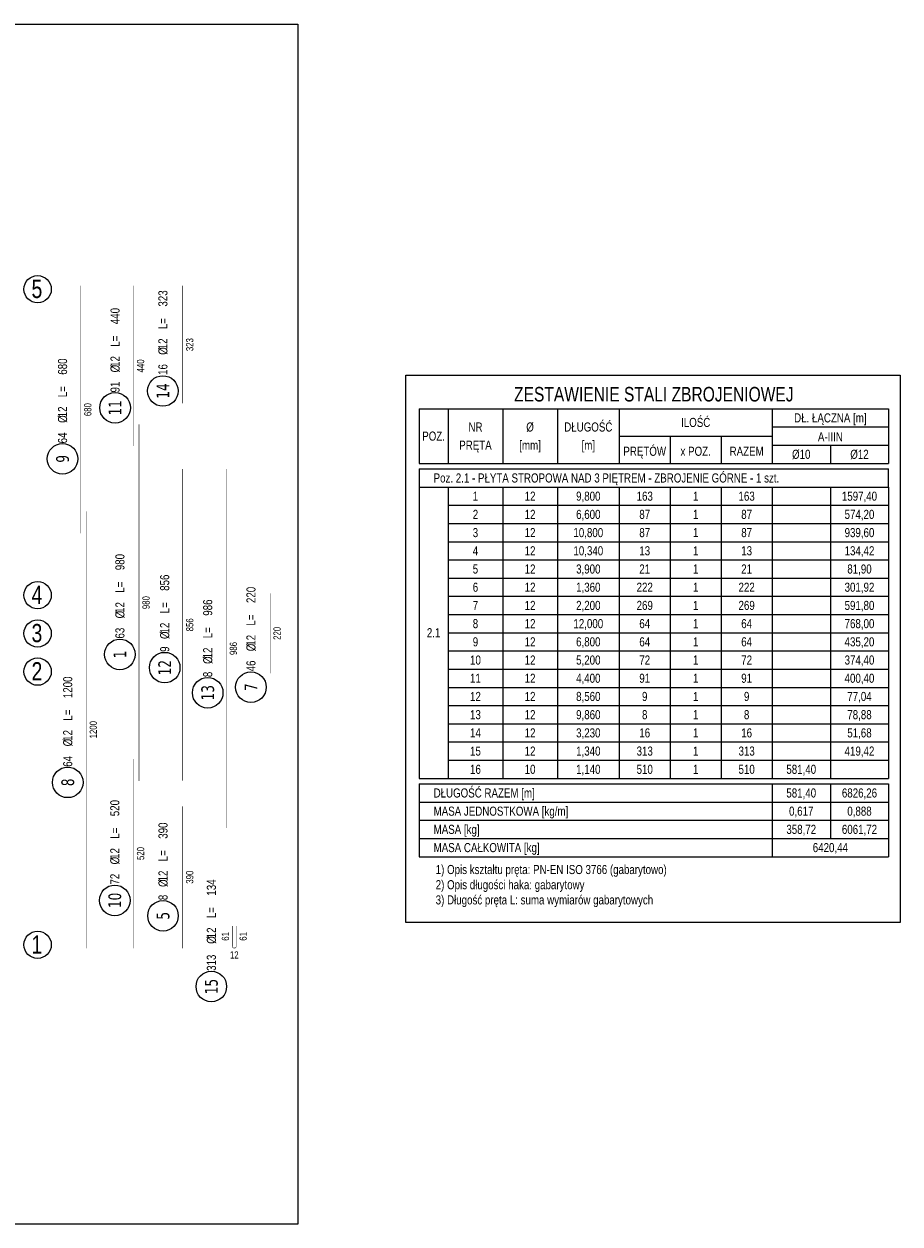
# Model space of a CAD drawing. Header units: millimetres. Extents: x 7622 to 25843, y -22705 to -15125.
# Tile 33 of 45: x 14979 to 17385, y -18421 to -15125. Entities that reach past the tile are written whole.
import ezdxf
from ezdxf.enums import TextEntityAlignment as Align

# ---------------------------------------------------------------- set-up
doc = ezdxf.new("R2010")
doc.units = ezdxf.units.MM
doc.header["$LTSCALE"] = 10
doc.layers.add('BA_obw', color=230, linetype='Continuous', plot=False)
doc.layers.add('BZ_pom', color=6, linetype='Continuous', plot=False)
for name, color, linetype in [('BD_txs', 2, 'Continuous'), ('BD_wic', 1, 'Continuous'), ('BZ_odn', 1, 'Continuous'), ('BZ_opi2', 4, 'Continuous'), ('BZ_opi3', 30, 'Continuous'), ('BZ_opi4', 53, 'Continuous'), ('BZ_P_wyc', 134, 'Continuous'), ('BZ_tab', 7, 'Continuous'), ('BZ_txg', 3, 'Continuous'), ('BZ_txs', 2, 'Continuous'), ('BZ_wym', 1, 'Continuous')]:
    doc.layers.add(name, color=color, linetype=linetype)
doc.styles.add('BIKTBG', font='tahoma.ttf', dxfattribs={"width": 0.85})
doc.styles.add('BIKTC', font='bikromsw.shx', dxfattribs={"width": 0.85})
doc.styles.add('BIKTG', font='bikromsw.shx', dxfattribs={"width": 0.8})
doc.styles.add('BIKTS', font='bikromsw.shx', dxfattribs={"width": 0.8})

# ---------------------------------------------------------------- blocks, each defined once
blk = doc.blocks.new('bik_BlkOpPretW', base_point=(-8229.3, 29338.9))
at = {"layer": 'BZ_opi2', "style": 'BIKTBG', "width": 0.8}
blk.add_attdef('NUMER', text='', height=35, dxfattribs=at).set_placement((-8167.3, 29338.9), align=Align.MIDDLE_CENTER)
at = {"layer": 'BZ_opi4', "style": 'BIKTS', "width": 0.8}
for tag, p in [('SZTUK', (-8124.3, 29326.4)), ('PRZEDR_FI', (-8050, 29326.4)), ('PRZEKROJ', (-8034.8, 29326.4)), ('PRZEDR_L', (-7979.5, 29326.4)), ('DLUGOSC', (-7917.6, 29326.4))]:
    blk.add_attdef(tag, p, '', height=25, dxfattribs=at)
at = {"layer": 'BZ_pom', "width": 0.8}
for tag, p, height, style, flags in [('POZYCJA', (-8124.3, 29288.9), 35, 'BIKTBG', 3), ('GATUNEK', (-8124.3, 29251.4), 25, 'BIKTS', 1), ('METODA_L', (-8124.3, 29176.4), 25, 'BIKTS', 3)]:
    blk.add_attdef(tag, p, '', height=height, dxfattribs=dict(at, style=style, flags=flags))
at = {"layer": 'BZ_wym', "width": 0.8}
for tag, p, height, style, flags in [('UWAGA', (-8124.3, 29213.9), 25, 'BIKTS', 1), ('TYP_PRETA', (-8124.3, 29138.9), 25, 'BIKTS', 3), ('PRZEDR_NR', (-8124.3, 29101.4), 35, 'BIKTBG', 1), ('PRZEDR_SZT', (-8124.3, 29063.9), 25, 'BIKTS', 1), ('EURO_KOD', (-8124.3, 29026.4), 25, 'BIKTS', 3), ('EURO_KOD_SEGMENTY', (-8070, 29026.4), 25, 'BIKTS', 3), ('HAK_1', (-8124.3, 28988.9), 25, 'BIKTS', 3), ('HAK_2', (-8124.3, 28951.4), 25, 'BIKTS', 3), ('ID', (-8124.3, 28913.9), 25, 'BIKTS', 3), ('ID_C', (-8124.3, 28876.4), 25, 'BIKTS', 3), ('b_atr_0', (-8124.3, 28838.9), 25, 'BIKTS', 3)]:
    blk.add_attdef(tag, p, '', height=height, dxfattribs=dict(at, style=style, flags=flags))

msp = doc.modelspace()

# ---------------------------------------------------------------- linework, layer by layer
at = {"layer": 'BA_obw'}
for points in [[(11523.38, -15125.37), (15730.92, -15125.37), (15730.92, -18420.68), (11523.38, -18420.68)], [(16027.41, -16090.09), (17385.26, -16090.09), (17385.26, -17592.33), (16027.41, -17592.33)]]:
    msp.add_lwpolyline(points, close=True, dxfattribs=at)
at = {"layer": 'BD_wic'}
for centre in [(15016.1, -15853.81), (15016.1, -16693.81), (15016.1, -16798.81), (15016.1, -16903.81), (15016.1, -17653.81)]:
    msp.add_circle(centre, 37.5, dxfattribs=at)
at = {"layer": 'BZ_odn', "color": 252}
for centre in [(15360.15, -16133.14), (15228.77, -16179.26), (15084.49, -16319.43), (15242.05, -16856.43), (15365.14, -16892.89), (15602.1, -16946.61), (15483.28, -16961.8), (15098.74, -17207.88), (15228.01, -17532.03), (15360.51, -17574.25), (15493.3, -17768.61)]:
    msp.add_circle(centre, 42, dxfattribs=at)
at = {"layer": 'BZ_P_wyc', "linetype": 'Continuous', "const_width": 1.2}
for points in [[(15134.65, -15844.31), (15134.65, -16524.31)], [(15279.65, -16284.31), (15279.65, -15844.31)], [(15414.65, -16167.31), (15414.65, -15844.31)], [(15294.65, -17204.31), (15294.65, -16224.31)], [(15414.65, -17203.31), (15414.65, -16347.31)], [(15534.65, -17333.31), (15534.65, -16347.31)], [(15149.65, -16463.31), (15149.65, -17663.31)], [(15654.65, -16688.81), (15654.65, -16908.81)], [(15279.65, -17663.31), (15279.65, -17143.31)], [(15414.65, -17663.31), (15414.65, -17273.31)]]:
    msp.add_lwpolyline(points, dxfattribs=at)
msp.add_lwpolyline([(15551.09, -17602.71), (15551.09, -17659.11, 0.4142136), (15554.69, -17662.71), (15557.89, -17662.71, 0.4142136), (15561.49, -17659.11), (15561.49, -17602.71)], format="xyb", dxfattribs=at)
at = {"layer": 'BZ_tab'}
for p, q in [((16063.92, -16181.99), (16143.92, -16181.99)), ((16063.92, -16181.99), (16063.92, -16331.99)), ((16143.92, -16181.99), (16293.92, -16181.99)), ((16143.92, -16181.99), (16143.92, -16331.99)), ((16293.92, -16181.99), (16443.92, -16181.99)), ((16293.92, -16181.99), (16293.92, -16331.99)), ((16443.92, -16181.99), (16613.92, -16181.99)), ((16443.92, -16181.99), (16443.92, -16331.99)), ((16613.92, -16181.99), (17033.92, -16181.99)), ((16613.92, -16181.99), (16613.92, -16331.99)), ((17033.92, -16181.99), (17353.92, -16181.99)), ((17033.92, -16181.99), (17033.92, -16331.99)), ((17353.92, -16181.99), (17353.92, -16331.99)), ((17033.92, -16231.99), (17353.92, -16231.99)), ((17353.92, -16231.99), (17353.92, -16281.99)), ((16613.92, -16256.99), (17033.92, -16256.99)), ((16753.92, -16256.99), (16753.92, -16331.99)), ((16893.92, -16256.99), (16893.92, -16331.99)), ((17033.92, -16281.99), (17353.92, -16281.99)), ((17193.92, -16281.99), (17193.92, -16331.99)), ((17353.92, -16281.99), (17353.92, -16331.99)), ((16063.92, -16331.99), (16143.92, -16331.99)), ((16143.92, -16331.99), (16293.92, -16331.99)), ((16293.92, -16331.99), (16443.92, -16331.99)), ((16443.92, -16331.99), (16613.92, -16331.99)), ((16613.92, -16331.99), (16753.92, -16331.99)), ((16753.92, -16331.99), (16893.92, -16331.99)), ((16893.92, -16331.99), (17033.92, -16331.99)), ((17033.92, -16331.99), (17193.92, -16331.99)), ((17193.92, -16331.99), (17353.92, -16331.99)), ((16063.92, -16346.99), (16143.92, -16346.99)), ((16063.92, -16346.99), (16063.92, -16396.99)), ((16143.92, -16346.99), (16293.92, -16346.99)), ((16293.92, -16346.99), (16443.92, -16346.99)), ((16443.92, -16346.99), (16613.92, -16346.99)), ((16613.92, -16346.99), (16753.92, -16346.99)), ((16753.92, -16346.99), (16893.92, -16346.99)), ((16893.92, -16346.99), (17033.92, -16346.99)), ((17033.92, -16346.99), (17193.92, -16346.99)), ((17193.92, -16346.99), (17353.92, -16346.99)), ((17353.92, -16396.99), (17353.92, -16346.99)), ((16063.92, -16396.99), (16143.92, -16396.99)), ((16063.92, -16396.99), (16063.92, -16446.99)), ((16143.92, -16396.99), (16293.92, -16396.99)), ((16143.92, -16396.99), (16143.92, -16446.99)), ((16293.92, -16396.99), (16443.92, -16396.99)), ((16293.92, -16396.99), (16293.92, -16446.99)), ((16443.92, -16396.99), (16613.92, -16396.99)), ((16443.92, -16396.99), (16443.92, -16446.99)), ((16613.92, -16396.99), (16753.92, -16396.99)), ((16613.92, -16396.99), (16613.92, -16446.99)), ((16753.92, -16396.99), (16893.92, -16396.99)), ((16753.92, -16396.99), (16753.92, -16446.99)), ((16893.92, -16396.99), (17033.92, -16396.99)), ((16893.92, -16396.99), (16893.92, -16446.99)), ((17033.92, -16396.99), (17193.92, -16396.99)), ((17033.92, -16396.99), (17033.92, -16446.99)), ((17193.92, -16396.99), (17353.92, -16396.99)), ((17193.92, -16396.99), (17193.92, -16446.99)), ((17353.92, -16396.99), (17353.92, -16446.99)), ((16063.92, -16446.99), (16063.92, -16496.99)), ((16143.92, -16446.99), (16293.92, -16446.99)), ((16143.92, -16446.99), (16143.92, -16496.99)), ((16293.92, -16446.99), (16443.92, -16446.99)), ((16293.92, -16446.99), (16293.92, -16496.99)), ((16443.92, -16446.99), (16613.92, -16446.99)), ((16443.92, -16446.99), (16443.92, -16496.99)), ((16613.92, -16446.99), (16753.92, -16446.99)), ((16613.92, -16446.99), (16613.92, -16496.99)), ((16753.92, -16446.99), (16893.92, -16446.99)), ((16753.92, -16446.99), (16753.92, -16496.99)), ((16893.92, -16446.99), (17033.92, -16446.99)), ((16893.92, -16446.99), (16893.92, -16496.99)), ((17033.92, -16446.99), (17193.92, -16446.99)), ((17033.92, -16446.99), (17033.92, -16496.99)), ((17193.92, -16446.99), (17353.92, -16446.99)), ((17193.92, -16446.99), (17193.92, -16496.99)), ((17353.92, -16446.99), (17353.92, -16496.99)), ((16063.92, -16496.99), (16063.92, -16546.99)), ((16143.92, -16496.99), (16293.92, -16496.99)), ((16143.92, -16496.99), (16143.92, -16546.99)), ((16293.92, -16496.99), (16443.92, -16496.99)), ((16293.92, -16496.99), (16293.92, -16546.99)), ((16443.92, -16496.99), (16613.92, -16496.99)), ((16443.92, -16496.99), (16443.92, -16546.99)), ((16613.92, -16496.99), (16753.92, -16496.99)), ((16613.92, -16496.99), (16613.92, -16546.99)), ((16753.92, -16496.99), (16893.92, -16496.99)), ((16753.92, -16496.99), (16753.92, -16546.99)), ((16893.92, -16496.99), (17033.92, -16496.99)), ((16893.92, -16496.99), (16893.92, -16546.99)), ((17033.92, -16496.99), (17193.92, -16496.99)), ((17033.92, -16496.99), (17033.92, -16546.99)), ((17193.92, -16496.99), (17353.92, -16496.99)), ((17193.92, -16496.99), (17193.92, -16546.99)), ((17353.92, -16496.99), (17353.92, -16546.99)), ((16063.92, -16546.99), (16063.92, -16596.99)), ((16143.92, -16546.99), (16293.92, -16546.99)), ((16143.92, -16546.99), (16143.92, -16596.99)), ((16293.92, -16546.99), (16443.92, -16546.99)), ((16293.92, -16546.99), (16293.92, -16596.99)), ((16443.92, -16546.99), (16613.92, -16546.99)), ((16443.92, -16546.99), (16443.92, -16596.99)), ((16613.92, -16546.99), (16753.92, -16546.99)), ((16613.92, -16546.99), (16613.92, -16596.99)), ((16753.92, -16546.99), (16893.92, -16546.99)), ((16753.92, -16546.99), (16753.92, -16596.99)), ((16893.92, -16546.99), (17033.92, -16546.99)), ((16893.92, -16546.99), (16893.92, -16596.99)), ((17033.92, -16546.99), (17193.92, -16546.99)), ((17033.92, -16546.99), (17033.92, -16596.99)), ((17193.92, -16546.99), (17353.92, -16546.99)), ((17193.92, -16546.99), (17193.92, -16596.99)), ((17353.92, -16546.99), (17353.92, -16596.99)), ((16063.92, -16596.99), (16063.92, -16646.99)), ((16143.92, -16596.99), (16293.92, -16596.99)), ((16143.92, -16596.99), (16143.92, -16646.99)), ((16293.92, -16596.99), (16443.92, -16596.99)), ((16293.92, -16596.99), (16293.92, -16646.99)), ((16443.92, -16596.99), (16613.92, -16596.99)), ((16443.92, -16596.99), (16443.92, -16646.99)), ((16613.92, -16596.99), (16753.92, -16596.99)), ((16613.92, -16596.99), (16613.92, -16646.99)), ((16753.92, -16596.99), (16893.92, -16596.99)), ((16753.92, -16596.99), (16753.92, -16646.99)), ((16893.92, -16596.99), (17033.92, -16596.99)), ((16893.92, -16596.99), (16893.92, -16646.99)), ((17033.92, -16596.99), (17193.92, -16596.99)), ((17033.92, -16596.99), (17033.92, -16646.99)), ((17193.92, -16596.99), (17353.92, -16596.99)), ((17193.92, -16596.99), (17193.92, -16646.99)), ((17353.92, -16596.99), (17353.92, -16646.99)), ((16063.92, -16646.99), (16063.92, -16696.99)), ((16143.92, -16646.99), (16293.92, -16646.99)), ((16143.92, -16646.99), (16143.92, -16696.99)), ((16293.92, -16646.99), (16443.92, -16646.99)), ((16293.92, -16646.99), (16293.92, -16696.99)), ((16443.92, -16646.99), (16613.92, -16646.99)), ((16443.92, -16646.99), (16443.92, -16696.99)), ((16613.92, -16646.99), (16753.92, -16646.99)), ((16613.92, -16646.99), (16613.92, -16696.99)), ((16753.92, -16646.99), (16893.92, -16646.99)), ((16753.92, -16646.99), (16753.92, -16696.99)), ((16893.92, -16646.99), (17033.92, -16646.99)), ((16893.92, -16646.99), (16893.92, -16696.99)), ((17033.92, -16646.99), (17193.92, -16646.99)), ((17033.92, -16646.99), (17033.92, -16696.99)), ((17193.92, -16646.99), (17353.92, -16646.99)), ((17193.92, -16646.99), (17193.92, -16696.99)), ((17353.92, -16646.99), (17353.92, -16696.99)), ((16063.92, -16696.99), (16063.92, -16746.99)), ((16143.92, -16696.99), (16293.92, -16696.99)), ((16143.92, -16696.99), (16143.92, -16746.99)), ((16293.92, -16696.99), (16443.92, -16696.99)), ((16293.92, -16696.99), (16293.92, -16746.99)), ((16443.92, -16696.99), (16613.92, -16696.99)), ((16443.92, -16696.99), (16443.92, -16746.99)), ((16613.92, -16696.99), (16753.92, -16696.99)), ((16613.92, -16696.99), (16613.92, -16746.99)), ((16753.92, -16696.99), (16893.92, -16696.99)), ((16753.92, -16696.99), (16753.92, -16746.99)), ((16893.92, -16696.99), (17033.92, -16696.99)), ((16893.92, -16696.99), (16893.92, -16746.99)), ((17033.92, -16696.99), (17193.92, -16696.99)), ((17033.92, -16696.99), (17033.92, -16746.99)), ((17193.92, -16696.99), (17353.92, -16696.99)), ((17193.92, -16696.99), (17193.92, -16746.99)), ((17353.92, -16696.99), (17353.92, -16746.99)), ((16063.92, -16746.99), (16063.92, -16796.99)), ((16143.92, -16746.99), (16293.92, -16746.99)), ((16143.92, -16746.99), (16143.92, -16796.99)), ((16293.92, -16746.99), (16443.92, -16746.99)), ((16293.92, -16746.99), (16293.92, -16796.99)), ((16443.92, -16746.99), (16613.92, -16746.99)), ((16443.92, -16746.99), (16443.92, -16796.99)), ((16613.92, -16746.99), (16753.92, -16746.99)), ((16613.92, -16746.99), (16613.92, -16796.99)), ((16753.92, -16746.99), (16893.92, -16746.99)), ((16753.92, -16746.99), (16753.92, -16796.99)), ((16893.92, -16746.99), (17033.92, -16746.99)), ((16893.92, -16746.99), (16893.92, -16796.99)), ((17033.92, -16746.99), (17193.92, -16746.99)), ((17033.92, -16746.99), (17033.92, -16796.99)), ((17193.92, -16746.99), (17353.92, -16746.99)), ((17193.92, -16746.99), (17193.92, -16796.99)), ((17353.92, -16746.99), (17353.92, -16796.99)), ((16063.92, -16796.99), (16063.92, -16846.99)), ((16143.92, -16796.99), (16293.92, -16796.99)), ((16143.92, -16796.99), (16143.92, -16846.99)), ((16293.92, -16796.99), (16443.92, -16796.99)), ((16293.92, -16796.99), (16293.92, -16846.99)), ((16443.92, -16796.99), (16613.92, -16796.99)), ((16443.92, -16796.99), (16443.92, -16846.99)), ((16613.92, -16796.99), (16753.92, -16796.99)), ((16613.92, -16796.99), (16613.92, -16846.99)), ((16753.92, -16796.99), (16893.92, -16796.99)), ((16753.92, -16796.99), (16753.92, -16846.99)), ((16893.92, -16796.99), (17033.92, -16796.99)), ((16893.92, -16796.99), (16893.92, -16846.99)), ((17033.92, -16796.99), (17193.92, -16796.99)), ((17033.92, -16796.99), (17033.92, -16846.99)), ((17193.92, -16796.99), (17353.92, -16796.99)), ((17193.92, -16796.99), (17193.92, -16846.99)), ((17353.92, -16796.99), (17353.92, -16846.99)), ((16063.92, -16846.99), (16063.92, -16896.99)), ((16143.92, -16846.99), (16293.92, -16846.99)), ((16143.92, -16846.99), (16143.92, -16896.99)), ((16293.92, -16846.99), (16443.92, -16846.99)), ((16293.92, -16846.99), (16293.92, -16896.99)), ((16443.92, -16846.99), (16613.92, -16846.99)), ((16443.92, -16846.99), (16443.92, -16896.99)), ((16613.92, -16846.99), (16753.92, -16846.99)), ((16613.92, -16846.99), (16613.92, -16896.99)), ((16753.92, -16846.99), (16893.92, -16846.99)), ((16753.92, -16846.99), (16753.92, -16896.99)), ((16893.92, -16846.99), (17033.92, -16846.99)), ((16893.92, -16846.99), (16893.92, -16896.99)), ((17033.92, -16846.99), (17193.92, -16846.99)), ((17033.92, -16846.99), (17033.92, -16896.99)), ((17193.92, -16846.99), (17353.92, -16846.99)), ((17193.92, -16846.99), (17193.92, -16896.99)), ((17353.92, -16846.99), (17353.92, -16896.99)), ((16063.92, -16896.99), (16063.92, -16946.99)), ((16143.92, -16896.99), (16293.92, -16896.99)), ((16143.92, -16896.99), (16143.92, -16946.99)), ((16293.92, -16896.99), (16443.92, -16896.99)), ((16293.92, -16896.99), (16293.92, -16946.99)), ((16443.92, -16896.99), (16613.92, -16896.99)), ((16443.92, -16896.99), (16443.92, -16946.99)), ((16613.92, -16896.99), (16753.92, -16896.99)), ((16613.92, -16896.99), (16613.92, -16946.99)), ((16753.92, -16896.99), (16893.92, -16896.99)), ((16753.92, -16896.99), (16753.92, -16946.99)), ((16893.92, -16896.99), (17033.92, -16896.99)), ((16893.92, -16896.99), (16893.92, -16946.99)), ((17033.92, -16896.99), (17193.92, -16896.99)), ((17033.92, -16896.99), (17033.92, -16946.99)), ((17193.92, -16896.99), (17353.92, -16896.99)), ((17193.92, -16896.99), (17193.92, -16946.99)), ((17353.92, -16896.99), (17353.92, -16946.99)), ((16063.92, -16946.99), (16063.92, -16996.99)), ((16143.92, -16946.99), (16293.92, -16946.99)), ((16143.92, -16946.99), (16143.92, -16996.99)), ((16293.92, -16946.99), (16443.92, -16946.99)), ((16293.92, -16946.99), (16293.92, -16996.99)), ((16443.92, -16946.99), (16613.92, -16946.99)), ((16443.92, -16946.99), (16443.92, -16996.99)), ((16613.92, -16946.99), (16753.92, -16946.99)), ((16613.92, -16946.99), (16613.92, -16996.99)), ((16753.92, -16946.99), (16893.92, -16946.99)), ((16753.92, -16946.99), (16753.92, -16996.99)), ((16893.92, -16946.99), (17033.92, -16946.99)), ((16893.92, -16946.99), (16893.92, -16996.99)), ((17033.92, -16946.99), (17193.92, -16946.99)), ((17033.92, -16946.99), (17033.92, -16996.99)), ((17193.92, -16946.99), (17353.92, -16946.99)), ((17193.92, -16946.99), (17193.92, -16996.99)), ((17353.92, -16946.99), (17353.92, -16996.99)), ((16063.92, -16996.99), (16063.92, -17046.99)), ((16143.92, -16996.99), (16293.92, -16996.99)), ((16143.92, -16996.99), (16143.92, -17046.99)), ((16293.92, -16996.99), (16443.92, -16996.99)), ((16293.92, -16996.99), (16293.92, -17046.99)), ((16443.92, -16996.99), (16613.92, -16996.99)), ((16443.92, -16996.99), (16443.92, -17046.99)), ((16613.92, -16996.99), (16753.92, -16996.99)), ((16613.92, -16996.99), (16613.92, -17046.99)), ((16753.92, -16996.99), (16893.92, -16996.99)), ((16753.92, -16996.99), (16753.92, -17046.99)), ((16893.92, -16996.99), (17033.92, -16996.99)), ((16893.92, -16996.99), (16893.92, -17046.99)), ((17033.92, -16996.99), (17193.92, -16996.99)), ((17033.92, -16996.99), (17033.92, -17046.99)), ((17193.92, -16996.99), (17353.92, -16996.99)), ((17193.92, -16996.99), (17193.92, -17046.99)), ((17353.92, -16996.99), (17353.92, -17046.99)), ((16063.92, -17046.99), (16063.92, -17096.99)), ((16143.92, -17046.99), (16293.92, -17046.99)), ((16143.92, -17046.99), (16143.92, -17096.99)), ((16293.92, -17046.99), (16443.92, -17046.99)), ((16293.92, -17046.99), (16293.92, -17096.99)), ((16443.92, -17046.99), (16613.92, -17046.99)), ((16443.92, -17046.99), (16443.92, -17096.99)), ((16613.92, -17046.99), (16753.92, -17046.99)), ((16613.92, -17046.99), (16613.92, -17096.99)), ((16753.92, -17046.99), (16893.92, -17046.99)), ((16753.92, -17046.99), (16753.92, -17096.99)), ((16893.92, -17046.99), (17033.92, -17046.99)), ((16893.92, -17046.99), (16893.92, -17096.99)), ((17033.92, -17046.99), (17193.92, -17046.99)), ((17033.92, -17046.99), (17033.92, -17096.99)), ((17193.92, -17046.99), (17353.92, -17046.99)), ((17193.92, -17046.99), (17193.92, -17096.99)), ((17353.92, -17046.99), (17353.92, -17096.99)), ((16063.92, -17096.99), (16063.92, -17146.99)), ((16143.92, -17096.99), (16293.92, -17096.99)), ((16143.92, -17096.99), (16143.92, -17146.99)), ((16293.92, -17096.99), (16443.92, -17096.99)), ((16293.92, -17096.99), (16293.92, -17146.99)), ((16443.92, -17096.99), (16613.92, -17096.99)), ((16443.92, -17096.99), (16443.92, -17146.99)), ((16613.92, -17096.99), (16753.92, -17096.99)), ((16613.92, -17096.99), (16613.92, -17146.99)), ((16753.92, -17096.99), (16893.92, -17096.99)), ((16753.92, -17096.99), (16753.92, -17146.99)), ((16893.92, -17096.99), (17033.92, -17096.99)), ((16893.92, -17096.99), (16893.92, -17146.99)), ((17033.92, -17096.99), (17193.92, -17096.99)), ((17033.92, -17096.99), (17033.92, -17146.99)), ((17193.92, -17096.99), (17353.92, -17096.99)), ((17193.92, -17096.99), (17193.92, -17146.99)), ((17353.92, -17096.99), (17353.92, -17146.99)), ((16063.92, -17146.99), (16063.92, -17196.99)), ((16143.92, -17146.99), (16293.92, -17146.99)), ((16143.92, -17146.99), (16143.92, -17196.99)), ((16293.92, -17146.99), (16443.92, -17146.99)), ((16293.92, -17146.99), (16293.92, -17196.99)), ((16443.92, -17146.99), (16613.92, -17146.99)), ((16443.92, -17146.99), (16443.92, -17196.99)), ((16613.92, -17146.99), (16753.92, -17146.99)), ((16613.92, -17146.99), (16613.92, -17196.99)), ((16753.92, -17146.99), (16893.92, -17146.99)), ((16753.92, -17146.99), (16753.92, -17196.99)), ((16893.92, -17146.99), (17033.92, -17146.99)), ((16893.92, -17146.99), (16893.92, -17196.99)), ((17033.92, -17146.99), (17193.92, -17146.99)), ((17033.92, -17146.99), (17033.92, -17196.99)), ((17193.92, -17146.99), (17353.92, -17146.99)), ((17193.92, -17146.99), (17193.92, -17196.99)), ((17353.92, -17146.99), (17353.92, -17196.99)), ((16063.92, -17196.99), (16143.92, -17196.99)), ((16143.92, -17196.99), (16293.92, -17196.99)), ((16293.92, -17196.99), (16443.92, -17196.99)), ((16443.92, -17196.99), (16613.92, -17196.99)), ((16613.92, -17196.99), (16753.92, -17196.99)), ((16753.92, -17196.99), (16893.92, -17196.99)), ((16893.92, -17196.99), (17033.92, -17196.99)), ((17033.92, -17196.99), (17193.92, -17196.99)), ((17193.92, -17196.99), (17353.92, -17196.99)), ((16063.92, -17211.99), (16143.92, -17211.99)), ((16063.92, -17211.99), (16063.92, -17261.99)), ((16143.92, -17211.99), (16293.92, -17211.99)), ((16293.92, -17211.99), (16443.92, -17211.99)), ((16443.92, -17211.99), (16613.92, -17211.99)), ((16613.92, -17211.99), (16753.92, -17211.99)), ((16753.92, -17211.99), (16893.92, -17211.99)), ((16893.92, -17211.99), (17033.92, -17211.99)), ((17033.92, -17211.99), (17033.92, -17261.99)), ((17033.92, -17211.99), (17193.92, -17211.99)), ((17033.92, -17211.99), (17033.92, -17261.99)), ((17193.92, -17211.99), (17353.92, -17211.99)), ((17193.92, -17211.99), (17193.92, -17261.99)), ((17353.92, -17211.99), (17353.92, -17261.99)), ((16063.92, -17261.99), (16143.92, -17261.99)), ((16063.92, -17261.99), (16063.92, -17311.99)), ((16143.92, -17261.99), (16293.92, -17261.99)), ((16293.92, -17261.99), (16443.92, -17261.99)), ((16443.92, -17261.99), (16613.92, -17261.99)), ((16613.92, -17261.99), (16753.92, -17261.99)), ((16753.92, -17261.99), (16893.92, -17261.99)), ((16893.92, -17261.99), (17033.92, -17261.99)), ((17033.92, -17261.99), (17033.92, -17311.99)), ((17033.92, -17261.99), (17193.92, -17261.99)), ((17033.92, -17261.99), (17033.92, -17311.99)), ((17193.92, -17261.99), (17353.92, -17261.99)), ((17193.92, -17261.99), (17193.92, -17311.99)), ((17353.92, -17261.99), (17353.92, -17311.99)), ((16063.92, -17311.99), (16143.92, -17311.99)), ((16063.92, -17311.99), (16063.92, -17361.99)), ((16143.92, -17311.99), (16293.92, -17311.99)), ((16293.92, -17311.99), (16443.92, -17311.99)), ((16443.92, -17311.99), (16613.92, -17311.99)), ((16613.92, -17311.99), (16753.92, -17311.99)), ((16753.92, -17311.99), (16893.92, -17311.99)), ((16893.92, -17311.99), (17033.92, -17311.99)), ((17033.92, -17311.99), (17033.92, -17361.99)), ((17033.92, -17311.99), (17193.92, -17311.99)), ((17033.92, -17311.99), (17033.92, -17361.99)), ((17193.92, -17311.99), (17353.92, -17311.99)), ((17193.92, -17311.99), (17193.92, -17361.99)), ((17353.92, -17311.99), (17353.92, -17361.99)), ((16063.92, -17361.99), (16143.92, -17361.99)), ((16063.92, -17361.99), (16063.92, -17411.99)), ((16143.92, -17361.99), (16293.92, -17361.99)), ((16293.92, -17361.99), (16443.92, -17361.99)), ((16443.92, -17361.99), (16613.92, -17361.99)), ((16613.92, -17361.99), (16753.92, -17361.99)), ((16753.92, -17361.99), (16893.92, -17361.99)), ((16893.92, -17361.99), (17033.92, -17361.99)), ((17033.92, -17361.99), (17033.92, -17411.99)), ((17033.92, -17361.99), (17193.92, -17361.99)), ((17193.92, -17361.99), (17353.92, -17361.99)), ((17353.92, -17361.99), (17353.92, -17411.99)), ((16063.92, -17411.99), (16143.92, -17411.99)), ((16143.92, -17411.99), (16293.92, -17411.99)), ((16293.92, -17411.99), (16443.92, -17411.99)), ((16443.92, -17411.99), (16613.92, -17411.99)), ((16613.92, -17411.99), (16753.92, -17411.99)), ((16753.92, -17411.99), (16893.92, -17411.99)), ((16893.92, -17411.99), (17033.92, -17411.99)), ((17033.92, -17411.99), (17193.92, -17411.99)), ((17193.92, -17411.99), (17353.92, -17411.99))]:
    msp.add_line(p, q, dxfattribs=at)

# ---------------------------------------------------------------- block references
ref = msp.add_blockref('bik_BlkOpPretW', (15360.15, -16195.14), dxfattribs=dict(rotation=90))
ref.add_attrib('NUMER', '14', dxfattribs={"layer": 'BZ_opi2', "height": 35, "rotation": 90, "style": 'BIKTBG', "width": 0.8}).set_placement((15360.15, -16133.14), align=Align.MIDDLE_CENTER)
ref.add_attrib('SZTUK', '16', (15372.65, -16089.05), dxfattribs={"layer": 'BZ_opi4', "height": 25, "rotation": 90, "style": 'BIKTS', "width": 0.8})
ref.add_attrib('PRZEKROJ', '12', (15372.65, -16018.58), dxfattribs={"layer": 'BZ_opi4', "height": 25, "rotation": 90, "style": 'BIKTS', "width": 0.8})
ref.add_attrib('DLUGOSC', '323', (15372.65, -15901.43), dxfattribs={"layer": 'BZ_opi4', "height": 25, "rotation": 90, "style": 'BIKTS', "width": 0.8})
ref.add_attrib('PRZEDR_FI', '%%c', (15372.65, -16033.81), dxfattribs={"layer": 'BZ_opi4', "height": 25, "rotation": 90, "style": 'BIKTS', "width": 0.8})
ref.add_attrib('PRZEDR_L', 'L=', (15372.65, -15963.34), dxfattribs={"layer": 'BZ_opi4', "height": 25, "rotation": 90, "style": 'BIKTS', "width": 0.8})
ref = msp.add_blockref('bik_BlkOpPretW', (15228.77, -16241.26), dxfattribs=dict(rotation=90))
ref.add_attrib('NUMER', '11', dxfattribs={"layer": 'BZ_opi2', "height": 35, "rotation": 90, "style": 'BIKTBG', "width": 0.8}).set_placement((15228.77, -16179.26), align=Align.MIDDLE_CENTER)
ref.add_attrib('SZTUK', '91', (15241.27, -16137.33), dxfattribs={"layer": 'BZ_opi4', "height": 25, "rotation": 90, "style": 'BIKTS', "width": 0.8})
ref.add_attrib('PRZEKROJ', '12', (15241.27, -16066.86), dxfattribs={"layer": 'BZ_opi4', "height": 25, "rotation": 90, "style": 'BIKTS', "width": 0.8})
ref.add_attrib('DLUGOSC', '440', (15241.27, -15949.72), dxfattribs={"layer": 'BZ_opi4', "height": 25, "rotation": 90, "style": 'BIKTS', "width": 0.8})
ref.add_attrib('PRZEDR_FI', '%%c', (15241.27, -16082.1), dxfattribs={"layer": 'BZ_opi4', "height": 25, "rotation": 90, "style": 'BIKTS', "width": 0.8})
ref.add_attrib('PRZEDR_L', 'L=', (15241.27, -16011.62), dxfattribs={"layer": 'BZ_opi4', "height": 25, "rotation": 90, "style": 'BIKTS', "width": 0.8})
ref = msp.add_blockref('bik_BlkOpPretW', (15084.49, -16381.43), dxfattribs=dict(rotation=90))
ref.add_attrib('NUMER', '9', dxfattribs={"layer": 'BZ_opi2', "height": 35, "rotation": 90, "style": 'BIKTBG', "width": 0.8}).set_placement((15084.49, -16319.43), align=Align.MIDDLE_CENTER)
ref.add_attrib('SZTUK', '64', (15096.99, -16277.01), dxfattribs={"layer": 'BZ_opi4', "height": 25, "rotation": 90, "style": 'BIKTS', "width": 0.8})
ref.add_attrib('PRZEKROJ', '12', (15096.99, -16205.58), dxfattribs={"layer": 'BZ_opi4', "height": 25, "rotation": 90, "style": 'BIKTS', "width": 0.8})
ref.add_attrib('DLUGOSC', '680', (15096.99, -16088.44), dxfattribs={"layer": 'BZ_opi4', "height": 25, "rotation": 90, "style": 'BIKTS', "width": 0.8})
ref.add_attrib('PRZEDR_FI', '%%c', (15096.99, -16220.82), dxfattribs={"layer": 'BZ_opi4', "height": 25, "rotation": 90, "style": 'BIKTS', "width": 0.8})
ref.add_attrib('PRZEDR_L', 'L=', (15096.99, -16150.34), dxfattribs={"layer": 'BZ_opi4', "height": 25, "rotation": 90, "style": 'BIKTS', "width": 0.8})
ref = msp.add_blockref('bik_BlkOpPretW', (15242.05, -16918.43), dxfattribs=dict(rotation=90))
ref.add_attrib('NUMER', '1', dxfattribs={"layer": 'BZ_opi2', "height": 35, "rotation": 90, "style": 'BIKTBG', "width": 0.8}).set_placement((15242.05, -16856.43), align=Align.MIDDLE_CENTER)
ref.add_attrib('SZTUK', '63', (15254.55, -16812.95), dxfattribs={"layer": 'BZ_opi4', "height": 25, "rotation": 90, "style": 'BIKTS', "width": 0.8})
ref.add_attrib('PRZEKROJ', '12', (15254.55, -16742.47), dxfattribs={"layer": 'BZ_opi4', "height": 25, "rotation": 90, "style": 'BIKTS', "width": 0.8})
ref.add_attrib('DLUGOSC', '980', (15254.55, -16625.33), dxfattribs={"layer": 'BZ_opi4', "height": 25, "rotation": 90, "style": 'BIKTS', "width": 0.8})
ref.add_attrib('PRZEDR_FI', '%%c', (15254.55, -16757.71), dxfattribs={"layer": 'BZ_opi4', "height": 25, "rotation": 90, "style": 'BIKTS', "width": 0.8})
ref.add_attrib('PRZEDR_L', 'L=', (15254.55, -16687.23), dxfattribs={"layer": 'BZ_opi4', "height": 25, "rotation": 90, "style": 'BIKTS', "width": 0.8})
ref = msp.add_blockref('bik_BlkOpPretW', (15365.14, -16954.89), dxfattribs=dict(rotation=90))
ref.add_attrib('NUMER', '12', dxfattribs={"layer": 'BZ_opi2', "height": 35, "rotation": 90, "style": 'BIKTBG', "width": 0.8}).set_placement((15365.14, -16892.89), align=Align.MIDDLE_CENTER)
ref.add_attrib('SZTUK', '9', (15377.64, -16849.53), dxfattribs={"layer": 'BZ_opi4', "height": 25, "rotation": 90, "style": 'BIKTS', "width": 0.8})
ref.add_attrib('PRZEKROJ', '12', (15377.64, -16799.06), dxfattribs={"layer": 'BZ_opi4', "height": 25, "rotation": 90, "style": 'BIKTS', "width": 0.8})
ref.add_attrib('DLUGOSC', '856', (15377.64, -16681.92), dxfattribs={"layer": 'BZ_opi4', "height": 25, "rotation": 90, "style": 'BIKTS', "width": 0.8})
ref.add_attrib('PRZEDR_FI', '%%c', (15377.64, -16814.3), dxfattribs={"layer": 'BZ_opi4', "height": 25, "rotation": 90, "style": 'BIKTS', "width": 0.8})
ref.add_attrib('PRZEDR_L', 'L=', (15377.64, -16743.82), dxfattribs={"layer": 'BZ_opi4', "height": 25, "rotation": 90, "style": 'BIKTS', "width": 0.8})
ref = msp.add_blockref('bik_BlkOpPretW', (15602.1, -17008.61), dxfattribs=dict(rotation=90))
ref.add_attrib('NUMER', '7', dxfattribs={"layer": 'BZ_opi2', "height": 35, "rotation": 90, "style": 'BIKTBG', "width": 0.8}).set_placement((15602.1, -16946.61), align=Align.MIDDLE_CENTER)
ref.add_attrib('SZTUK', '46', (15614.6, -16903.12), dxfattribs={"layer": 'BZ_opi4', "height": 25, "rotation": 90, "style": 'BIKTS', "width": 0.8})
ref.add_attrib('PRZEKROJ', '12', (15614.6, -16832.64), dxfattribs={"layer": 'BZ_opi4', "height": 25, "rotation": 90, "style": 'BIKTS', "width": 0.8})
ref.add_attrib('DLUGOSC', '220', (15614.6, -16715.5), dxfattribs={"layer": 'BZ_opi4', "height": 25, "rotation": 90, "style": 'BIKTS', "width": 0.8})
ref.add_attrib('PRZEDR_FI', '%%c', (15614.6, -16847.88), dxfattribs={"layer": 'BZ_opi4', "height": 25, "rotation": 90, "style": 'BIKTS', "width": 0.8})
ref.add_attrib('PRZEDR_L', 'L=', (15614.6, -16777.41), dxfattribs={"layer": 'BZ_opi4', "height": 25, "rotation": 90, "style": 'BIKTS', "width": 0.8})
ref = msp.add_blockref('bik_BlkOpPretW', (15483.28, -17023.8), dxfattribs=dict(rotation=90))
ref.add_attrib('NUMER', '13', dxfattribs={"layer": 'BZ_opi2', "height": 35, "rotation": 90, "style": 'BIKTBG', "width": 0.8}).set_placement((15483.28, -16961.8), align=Align.MIDDLE_CENTER)
ref.add_attrib('SZTUK', '8', (15495.78, -16918.94), dxfattribs={"layer": 'BZ_opi4', "height": 25, "rotation": 90, "style": 'BIKTS', "width": 0.8})
ref.add_attrib('PRZEKROJ', '12', (15495.78, -16867.51), dxfattribs={"layer": 'BZ_opi4', "height": 25, "rotation": 90, "style": 'BIKTS', "width": 0.8})
ref.add_attrib('DLUGOSC', '986', (15495.78, -16750.36), dxfattribs={"layer": 'BZ_opi4', "height": 25, "rotation": 90, "style": 'BIKTS', "width": 0.8})
ref.add_attrib('PRZEDR_FI', '%%c', (15495.78, -16882.75), dxfattribs={"layer": 'BZ_opi4', "height": 25, "rotation": 90, "style": 'BIKTS', "width": 0.8})
ref.add_attrib('PRZEDR_L', 'L=', (15495.78, -16812.27), dxfattribs={"layer": 'BZ_opi4', "height": 25, "rotation": 90, "style": 'BIKTS', "width": 0.8})
ref = msp.add_blockref('bik_BlkOpPretW', (15098.74, -17269.88), dxfattribs=dict(rotation=90))
ref.add_attrib('NUMER', '8', dxfattribs={"layer": 'BZ_opi2', "height": 35, "rotation": 90, "style": 'BIKTBG', "width": 0.8}).set_placement((15098.74, -17207.88), align=Align.MIDDLE_CENTER)
ref.add_attrib('SZTUK', '64', (15111.24, -17165.24), dxfattribs={"layer": 'BZ_opi4', "height": 25, "rotation": 90, "style": 'BIKTS', "width": 0.8})
ref.add_attrib('PRZEKROJ', '12', (15111.24, -17093.82), dxfattribs={"layer": 'BZ_opi4', "height": 25, "rotation": 90, "style": 'BIKTS', "width": 0.8})
ref.add_attrib('DLUGOSC', '1200', (15111.24, -16976.67), dxfattribs={"layer": 'BZ_opi4', "height": 25, "rotation": 90, "style": 'BIKTS', "width": 0.8})
ref.add_attrib('PRZEDR_FI', '%%c', (15111.24, -17109.05), dxfattribs={"layer": 'BZ_opi4', "height": 25, "rotation": 90, "style": 'BIKTS', "width": 0.8})
ref.add_attrib('PRZEDR_L', 'L=', (15111.24, -17038.58), dxfattribs={"layer": 'BZ_opi4', "height": 25, "rotation": 90, "style": 'BIKTS', "width": 0.8})
ref = msp.add_blockref('bik_BlkOpPretW', (15228.01, -17594.03), dxfattribs=dict(rotation=90))
ref.add_attrib('NUMER', '10', dxfattribs={"layer": 'BZ_opi2', "height": 35, "rotation": 90, "style": 'BIKTBG', "width": 0.8}).set_placement((15228.01, -17532.03), align=Align.MIDDLE_CENTER)
ref.add_attrib('SZTUK', '72', (15240.51, -17488.54), dxfattribs={"layer": 'BZ_opi4', "height": 25, "rotation": 90, "style": 'BIKTS', "width": 0.8})
ref.add_attrib('PRZEKROJ', '12', (15240.51, -17418.07), dxfattribs={"layer": 'BZ_opi4', "height": 25, "rotation": 90, "style": 'BIKTS', "width": 0.8})
ref.add_attrib('DLUGOSC', '520', (15240.51, -17300.92), dxfattribs={"layer": 'BZ_opi4', "height": 25, "rotation": 90, "style": 'BIKTS', "width": 0.8})
ref.add_attrib('PRZEDR_FI', '%%c', (15240.51, -17433.3), dxfattribs={"layer": 'BZ_opi4', "height": 25, "rotation": 90, "style": 'BIKTS', "width": 0.8})
ref.add_attrib('PRZEDR_L', 'L=', (15240.51, -17362.83), dxfattribs={"layer": 'BZ_opi4', "height": 25, "rotation": 90, "style": 'BIKTS', "width": 0.8})
ref = msp.add_blockref('bik_BlkOpPretW', (15360.51, -17636.25), dxfattribs=dict(rotation=90))
ref.add_attrib('NUMER', '5', dxfattribs={"layer": 'BZ_opi2', "height": 35, "rotation": 90, "style": 'BIKTBG', "width": 0.8}).set_placement((15360.51, -17574.25), align=Align.MIDDLE_CENTER)
ref.add_attrib('SZTUK', '8', (15373.01, -17531.38), dxfattribs={"layer": 'BZ_opi4', "height": 25, "rotation": 90, "style": 'BIKTS', "width": 0.8})
ref.add_attrib('PRZEKROJ', '12', (15373.01, -17479.96), dxfattribs={"layer": 'BZ_opi4', "height": 25, "rotation": 90, "style": 'BIKTS', "width": 0.8})
ref.add_attrib('DLUGOSC', '390', (15373.01, -17362.81), dxfattribs={"layer": 'BZ_opi4', "height": 25, "rotation": 90, "style": 'BIKTS', "width": 0.8})
ref.add_attrib('PRZEDR_FI', '%%c', (15373.01, -17495.19), dxfattribs={"layer": 'BZ_opi4', "height": 25, "rotation": 90, "style": 'BIKTS', "width": 0.8})
ref.add_attrib('PRZEDR_L', 'L=', (15373.01, -17424.72), dxfattribs={"layer": 'BZ_opi4', "height": 25, "rotation": 90, "style": 'BIKTS', "width": 0.8})
at = {"rotation": 90}
msp.add_blockref('bik_BlkOpPretW', (15493.3, -17830.61), dxfattribs=at).add_auto_attribs({'NUMER': '15', 'SZTUK': '313', 'PRZEKROJ': '12', 'DLUGOSC': '134', 'PRZEDR_FI': '%%c', 'PRZEDR_L': 'L='})

# ---------------------------------------------------------------- texts
at = {"layer": 'BD_txs', "style": 'BIKTS', "width": 0.8}
for s, p in [('5', (14999.29, -15877.87)), ('4', (14999.29, -16717.87)), ('3', (14999.29, -16822.87)), ('2', (14999.29, -16927.87)), ('1', (14999.29, -17677.87))]:
    msp.add_text(s, height=50, dxfattribs=at).set_placement(p)
at = {"layer": 'BZ_opi3', "style": 'BIKTC', "width": 0.8}
for s, rotation, p in [('323', 90, (15433.85, -16005.81)), ('440', 90, (15298.85, -16064.31)), ('680', 90, (15153.85, -16184.31)), ('980', 90, (15313.85, -16714.31)), ('856', 90, (15433.85, -16775.31)), ('220', 90, (15673.85, -16798.81)), ('986', 90, (15553.85, -16840.31)), ('1200', 90, (15168.85, -17063.31)), ('520', 90, (15298.85, -17403.31)), ('390', 90, (15433.85, -17468.31)), ('61', 89.99985, (15531.89, -17630.91)), ('61', 90, (15580.69, -17630.91))]:
    msp.add_text(s, height=20, rotation=rotation, dxfattribs=at).set_placement(p, align=Align.MIDDLE_CENTER)
msp.add_text('12', height=20, dxfattribs=at).set_placement((15556.29, -17681.91), align=Align.MIDDLE_CENTER)
at = {"layer": 'BZ_txg', "width": 0.8}
for s, height, style, p in [('ZESTAWIENIE STALI ZBROJENIOWEJ', 40, 'BIKTG', (16708.92, -16141.99)), ('6420,44', 25, 'BIKTS', (17193.92, -17386.99))]:
    msp.add_text(s, height=height, dxfattribs=dict(at, style=style)).set_placement(p, align=Align.MIDDLE_CENTER)
at = {"layer": 'BZ_txg', "style": 'BIKTS', "width": 0.8}
msp.add_text('MASA CAŁKOWITA [kg]', height=25, dxfattribs=at).set_placement((16103.92, -17386.99), align=Align.MIDDLE_LEFT)
at = {"layer": 'BZ_txs', "style": 'BIKTS', "width": 0.8}
for s, p in [('ILOŚĆ', (16823.92, -16219.49)), ('DŁ. ŁĄCZNA [m]', (17193.92, -16206.99)), ('POZ.', (16103.92, -16256.99)), ('NR', (16218.92, -16231.99)), ('%%c', (16368.92, -16231.99)), ('DŁUGOŚĆ', (16528.92, -16231.99)), ('PRĘTA', (16218.92, -16281.99)), ('[mm]', (16368.92, -16281.99)), ('[m]', (16528.92, -16281.99)), ('PRĘTÓW', (16683.92, -16298.66)), ('A-IIIN', (17193.92, -16258.91)), ('x POZ.', (16823.92, -16298.66)), ('RAZEM', (16963.92, -16298.66)), ('%%c10', (17113.92, -16306.99)), ('%%c12', (17273.92, -16306.99)), ('1', (16218.92, -16421.99)), ('12', (16368.92, -16421.99)), ('9,800', (16528.92, -16421.99)), ('163', (16683.92, -16421.99)), ('1', (16823.92, -16421.99)), ('163', (16963.92, -16421.99)), ('1597,40', (17273.92, -16421.99)), ('2', (16218.92, -16471.99)), ('12', (16368.92, -16471.99)), ('6,600', (16528.92, -16471.99)), ('87', (16683.92, -16471.99)), ('1', (16823.92, -16471.99)), ('87', (16963.92, -16471.99)), ('574,20', (17273.92, -16471.99)), ('3', (16218.92, -16521.99)), ('12', (16368.92, -16521.99)), ('10,800', (16528.92, -16521.99)), ('87', (16683.92, -16521.99)), ('1', (16823.92, -16521.99)), ('87', (16963.92, -16521.99)), ('939,60', (17273.92, -16521.99)), ('4', (16218.92, -16571.99)), ('12', (16368.92, -16571.99)), ('10,340', (16528.92, -16571.99)), ('13', (16683.92, -16571.99)), ('1', (16823.92, -16571.99)), ('13', (16963.92, -16571.99)), ('134,42', (17273.92, -16571.99)), ('5', (16218.92, -16621.99)), ('12', (16368.92, -16621.99)), ('3,900', (16528.92, -16621.99)), ('21', (16683.92, -16621.99)), ('1', (16823.92, -16621.99)), ('21', (16963.92, -16621.99)), ('81,90', (17273.92, -16621.99)), ('6', (16218.92, -16671.99)), ('12', (16368.92, -16671.99)), ('1,360', (16528.92, -16671.99)), ('222', (16683.92, -16671.99)), ('1', (16823.92, -16671.99)), ('222', (16963.92, -16671.99)), ('301,92', (17273.92, -16671.99)), ('7', (16218.92, -16721.99)), ('12', (16368.92, -16721.99)), ('2,200', (16528.92, -16721.99)), ('269', (16683.92, -16721.99)), ('1', (16823.92, -16721.99)), ('269', (16963.92, -16721.99)), ('591,80', (17273.92, -16721.99)), ('8', (16218.92, -16771.99)), ('12', (16368.92, -16771.99)), ('12,000', (16528.92, -16771.99)), ('64', (16683.92, -16771.99)), ('1', (16823.92, -16771.99)), ('64', (16963.92, -16771.99)), ('768,00', (17273.92, -16771.99)), ('2.1', (16103.92, -16796.99)), ('9', (16218.92, -16821.99)), ('12', (16368.92, -16821.99)), ('6,800', (16528.92, -16821.99)), ('64', (16683.92, -16821.99)), ('1', (16823.92, -16821.99)), ('64', (16963.92, -16821.99)), ('435,20', (17273.92, -16821.99)), ('10', (16218.92, -16871.99)), ('12', (16368.92, -16871.99)), ('5,200', (16528.92, -16871.99)), ('72', (16683.92, -16871.99)), ('1', (16823.92, -16871.99)), ('72', (16963.92, -16871.99)), ('374,40', (17273.92, -16871.99)), ('11', (16218.92, -16921.99)), ('12', (16368.92, -16921.99)), ('4,400', (16528.92, -16921.99)), ('91', (16683.92, -16921.99)), ('1', (16823.92, -16921.99)), ('91', (16963.92, -16921.99)), ('400,40', (17273.92, -16921.99)), ('12', (16218.92, -16971.99)), ('12', (16368.92, -16971.99)), ('8,560', (16528.92, -16971.99)), ('9', (16683.92, -16971.99)), ('1', (16823.92, -16971.99)), ('9', (16963.92, -16971.99)), ('77,04', (17273.92, -16971.99)), ('13', (16218.92, -17021.99)), ('12', (16368.92, -17021.99)), ('9,860', (16528.92, -17021.99)), ('8', (16683.92, -17021.99)), ('1', (16823.92, -17021.99)), ('8', (16963.92, -17021.99)), ('78,88', (17273.92, -17021.99)), ('14', (16218.92, -17071.99)), ('12', (16368.92, -17071.99)), ('3,230', (16528.92, -17071.99)), ('16', (16683.92, -17071.99)), ('1', (16823.92, -17071.99)), ('16', (16963.92, -17071.99)), ('51,68', (17273.92, -17071.99)), ('15', (16218.92, -17121.99)), ('12', (16368.92, -17121.99)), ('1,340', (16528.92, -17121.99)), ('313', (16683.92, -17121.99)), ('1', (16823.92, -17121.99)), ('313', (16963.92, -17121.99)), ('419,42', (17273.92, -17121.99)), ('16', (16218.92, -17171.99)), ('10', (16368.92, -17171.99)), ('1,140', (16528.92, -17171.99)), ('510', (16683.92, -17171.99)), ('1', (16823.92, -17171.99)), ('510', (16963.92, -17171.99)), ('581,40', (17113.92, -17171.99)), ('581,40', (17113.92, -17236.99)), ('6826,26', (17273.92, -17236.99)), ('0,617', (17113.92, -17286.99)), ('0,888', (17273.92, -17286.99)), ('358,72', (17113.92, -17336.99)), ('6061,72', (17273.92, -17336.99))]:
    msp.add_text(s, height=25, dxfattribs=at).set_placement(p, align=Align.MIDDLE_CENTER)
for s, p in [('Poz. 2.1 - PŁYTA STROPOWA NAD 3 PIĘTREM - ZBROJENIE GÓRNE - 1 szt.', (16103.92, -16371.99)), ('DŁUGOŚĆ RAZEM [m]', (16103.92, -17236.99)), ('MASA JEDNOSTKOWA [kg/m]', (16103.92, -17286.99)), ('MASA [kg]', (16103.92, -17336.99))]:
    msp.add_text(s, height=25, dxfattribs=at).set_placement(p, align=Align.MIDDLE_LEFT)
at = {"layer": 'BZ_txs', "insert": (16109.64, -17434.73), "char_height": 25, "width": 875.6429, "attachment_point": 1, "style": 'BIKTS'}
msp.add_mtext('1) Opis kształtu pręta: PN-EN ISO 3766 (gabarytowo)\\P2) Opis długości haka: gabarytowy\\P3) Długość pręta L: suma wymiarów gabarytowych', dxfattribs=at)

doc.saveas('drawing.dxf')
